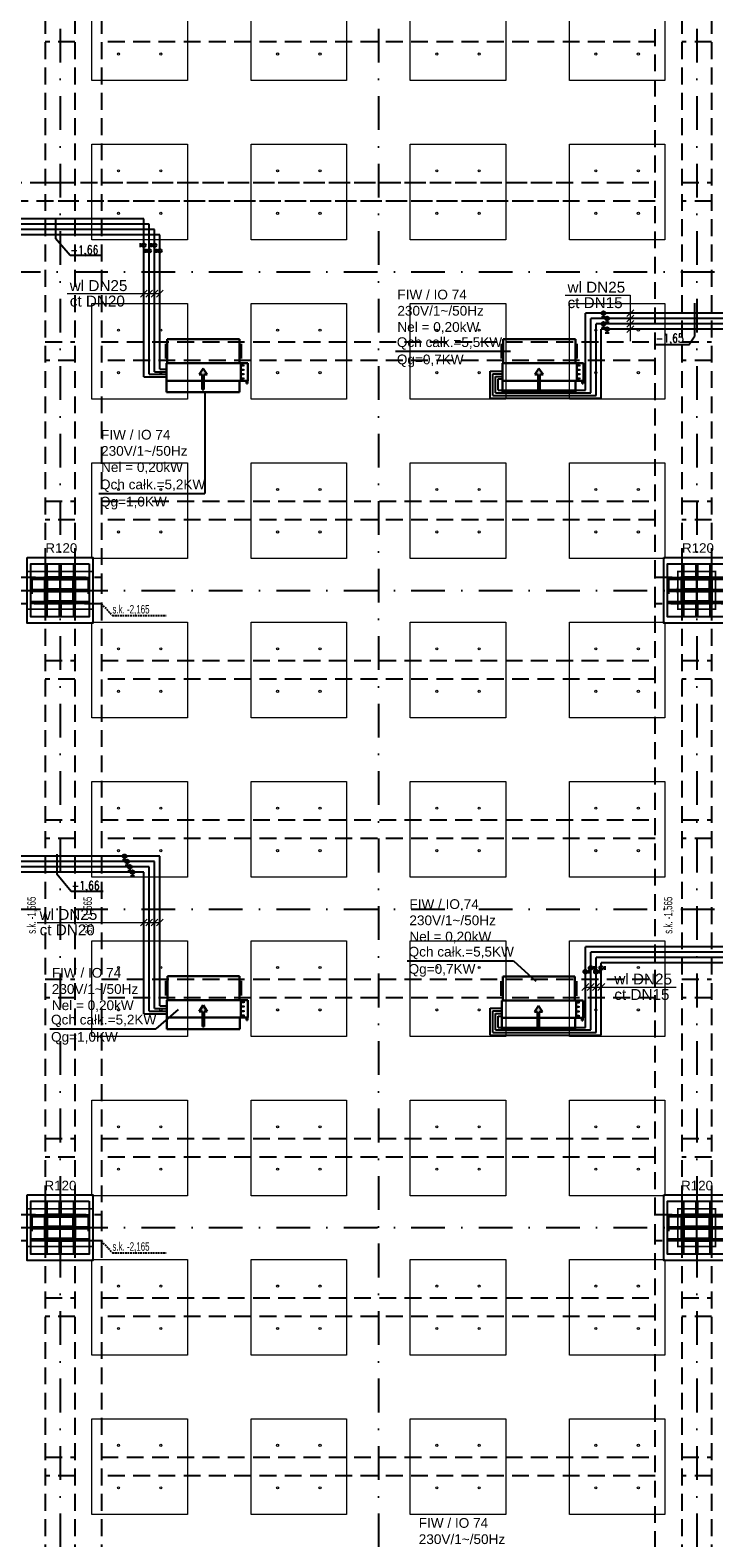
# Model space of a CAD drawing. Header units: centimetres. Extents: x -10702 to 24628, y -4437 to 19798.
# Tile 37 of 92: x 7404 to 8692, y 8016 to 10855. Entities that reach past the tile are written whole.
import ezdxf

# ---------------------------------------------------------------- set-up
doc = ezdxf.new("R2010")
doc.units = ezdxf.units.CM
for name, pattern in [('Kondygnacja  -0_5$0$HIDDEN', [9.525, 6.35, -3.175]), ('Kondygnacja  -0_5$0$HIDDEN2', [4.7625, 3.175, -1.5875]), ('Osie rzutów$0$DASHDOT2', [12.7, 6.35, -3.175, 0, -3.175])]:
    doc.linetypes.add(name, pattern=pattern)
for name, color, linetype in [('bgde_dodatki powykonawcze', 7, 'Continuous'), ('KJP_KK_OPISY MOCY klimakonwektorów', 7, 'Continuous'), ('Kondygnacja  -0_5$0$ARCH_GK', 8, 'Continuous'), ('Kondygnacja  -0_5$0$ARCH_INFO_ODPORNOŚĆ OGNIOWA', 8, 'Continuous'), ('Kondygnacja  -0_5$0$ARCH_KONSTR_POWYŻEJ RZUTU', 8, 'Kondygnacja  -0_5$0$HIDDEN'), ('Kondygnacja  -0_5$0$ARCH_KONSTR_POWYŻEJ RZUTU_IST', 8, 'Kondygnacja  -0_5$0$HIDDEN2'), ('Kondygnacja  -0_5$0$ARCH_KONSTRUKCJA_NIEWIDOCZNA', 8, 'Continuous'), ('Kondygnacja  -0_5$0$ARCH_OKŁADZINA', 8, 'Continuous'), ('Kondygnacja  -0_5$0$ARCH_SŁUPY', 8, 'Continuous'), ('Osie rzutów$0$ARCH_INFO_OSIE_IST', 8, 'Osie rzutów$0$DASHDOT2'), ('Osie rzutów$0$ARCH_INFO_OSIE_OPISY_IST', 8, 'Continuous')]:
    doc.layers.add(name, color=color, linetype=linetype)
for name, color, linetype, lineweight in [('bgde_opis ct 1', 7, 'Continuous', 20), ('bgde_rzędne wl ct', 7, 'Continuous', 25), ('bgde_urządzenia', 3, 'Continuous', 30), ('KJP_CT_kk_powrót', 30, '04_CT_KOMF_POW', 25), ('KJP_CT_kk_zasil', 30, '04_CT_KOMF_ZAS', 25), ('KJP_WL_kk zasil', 150, '04_WL_KOMF_ZAS', 25), ('KJP_WL_kk_powr', 150, '04_WL_KOMF_POW', 25), ('SU Lampy kwadratowe  -05$0$ARCH_SUFITY_PODWIESZANE', 8, 'Continuous', 9)]:
    doc.layers.add(name, color=color, linetype=linetype, lineweight=lineweight)
doc.styles.add('Arial', font='arial.ttf')
doc.styles.add('Kondygnacja  -0_5$0$Arial', font='arial.ttf')
doc.styles.add('Kondygnacja  -0_5$0$BIKTS', font='bikromsw.shx', dxfattribs={"width": 0.8})
doc.styles.add('st rom', font='Romans.shx', dxfattribs={"width": 0.8})
doc.linetypes.add('04_CT_KOMF_POW', pattern='A,100,-15,["CTKp",Standard,S=10,R=0,X=-10,Y=-5],-35', length=150)
doc.linetypes.add('04_CT_KOMF_ZAS', pattern='A,100,-15,["CTKz",Standard,S=10,R=0,X=-10,Y=-5],-35', length=150)
doc.linetypes.add('04_WL_KOMF_POW', pattern='A,100,-15,["WLKp",Standard,S=10,R=0,X=-10,Y=-5],-35', length=150)
doc.linetypes.add('04_WL_KOMF_ZAS', pattern='A,100,-15,["WLKz",Standard,S=10,R=0,X=-10,Y=-5],-35', length=150)
pattern_1 = [(45, (-1133.3117, -3177.9858), (-0.6735192, 0.6735192), [])]

# ---------------------------------------------------------------- blocks, each defined once
blk = doc.blocks.new('Osie rzutów')
at = {"layer": 'Osie rzutów$0$ARCH_INFO_OSIE_IST', "ltscale": 10}
for p, q in [((7460, 12510), (7460, 4623.26)), ((8060, 12510), (8060, 4623.26)), ((8660, 12510), (8660, 4623.26)), ((4436.04, 10400), (13655, 10400)), ((7460, 9770), (7460, 9830)), ((8660, 9770), (8660, 9830)), ((4436.04, 9800), (15156.54, 9800)), ((7490, 9800), (7430, 9800)), ((8690, 9800), (8630, 9800)), ((4436.04, 9200), (15156.54, 9200)), ((7460, 8570), (7460, 8630)), ((8660, 8570), (8660, 8630)), ((4436.04, 8600), (15156.54, 8600)), ((7490, 8600), (7430, 8600)), ((8690, 8600), (8630, 8600))]:
    blk.add_line(p, q, dxfattribs=at)
blk = doc.blocks.new('SU Lampy kwadratowe  -05$0$moduł sufitu')
at = {"layer": 'SU Lampy kwadratowe  -05$0$ARCH_SUFITY_PODWIESZANE'}
for points in [[(60, -60), (240, -60), (240, -240), (60, -240)], [(360, -60), (540, -60), (540, -240), (360, -240)], [(60, -360), (240, -360), (240, -540), (60, -540)], [(360, -360), (540, -360), (540, -540), (360, -540)]]:
    blk.add_lwpolyline(points, close=True, dxfattribs=at)
for centre in [(110, -110), (190, -110), (410, -110), (490, -110), (110, -190), (190, -190), (410, -190), (490, -190), (110, -410), (190, -410), (410, -410), (490, -410), (110, -490), (190, -490), (410, -490), (490, -490)]:
    blk.add_circle(centre, 2, dxfattribs=at)
blk = doc.blocks.new('SU Lampy kwadratowe  -05')
at = {"layer": 'SU Lampy kwadratowe  -05$0$ARCH_SUFITY_PODWIESZANE'}
for p in [(7460, 11000), (8060, 11000), (7460, 10400), (8060, 10400), (7460, 9800), (8060, 9800), (7460, 9200), (8060, 9200), (7460, 8600), (8060, 8600)]:
    blk.add_blockref('SU Lampy kwadratowe  -05$0$moduł sufitu', p, dxfattribs=at)
blk = doc.blocks.new('Kondygnacja  -0_5$0$słup_prostokąt')
at = {"layer": 'Kondygnacja  -0_5$0$ARCH_SŁUPY', "lineweight": 40}
h = blk.add_hatch(dxfattribs=at)
h.set_pattern_fill('ANSI31', color=256, scale=0.3, style=0)
h.set_pattern_definition(pattern_1)
h.paths.add_polyline_path([(36, 34), (39, 34), (39, 84), (36, 84)])
h = blk.add_hatch(dxfattribs=at)
h.set_pattern_fill('ANSI31', color=256, scale=0.3, style=0)
h.set_pattern_definition(pattern_1)
h.paths.add_polyline_path([(89, 80), (89, 83), (39, 83), (39, 80)])
h = blk.add_hatch(dxfattribs=at)
h.set_pattern_fill('ANSI31', color=256, scale=0.3, style=0)
h.set_pattern_definition(pattern_1)
h.paths.add_polyline_path([(89, 57.5), (89, 60.5), (39, 60.5), (39, 57.5)])
h = blk.add_hatch(dxfattribs=at)
h.set_pattern_fill('ANSI31', color=256, scale=0.3, style=0)
h.set_pattern_definition(pattern_1)
h.paths.add_polyline_path([(89, 34), (92, 34), (92, 84), (89, 84)])
h = blk.add_hatch(dxfattribs=at)
h.set_pattern_fill('ANSI31', color=256, scale=0.3, style=0)
h.set_pattern_definition(pattern_1)
h.paths.add_polyline_path([(89, 35), (89, 38), (39, 38), (39, 35)])
at = {"layer": 'Kondygnacja  -0_5$0$ARCH_KONSTRUKCJA_NIEWIDOCZNA'}
blk.add_lwpolyline([(119, 109), (119, 9), (9, 9), (9, 109)], close=True, dxfattribs=at)
for points in [[(36, 109), (36, 84)], [(39, 109), (39, 84)], [(62.5, 109), (62.5, 83)], [(65.5, 109), (65.5, 83)], [(89, 109), (89, 84)], [(92, 109), (92, 84)], [(9, 83), (36, 83)], [(9, 80), (36, 80)], [(9, 60.5), (36, 60.5)], [(9, 57.5), (36, 57.5)], [(92, 83), (119, 83)], [(92, 80), (119, 80)], [(92, 60.5), (119, 60.5)], [(92, 57.5), (119, 57.5)], [(9, 38), (36, 38)], [(9, 35), (36, 35)], [(36, 34), (36, 9)], [(39, 34), (39, 9)], [(62.5, 35), (62.5, 9)], [(65.5, 35), (65.5, 9)], [(89, 34), (89, 9)], [(92, 38), (119, 38)], [(92, 35), (119, 35)], [(92, 34), (92, 9)]]:
    blk.add_lwpolyline(points, dxfattribs=at)
at = {"layer": 'Kondygnacja  -0_5$0$ARCH_OKŁADZINA'}
blk.add_lwpolyline([(2, 121), (126, 121), (126, -3), (2, -3)], close=True, dxfattribs=at)
at = {"layer": 'Kondygnacja  -0_5$0$ARCH_SŁUPY', "lineweight": 40}
for p, q in [((39, 60.5), (89, 60.5)), ((89, 57.5), (39, 57.5))]:
    blk.add_line(p, q, dxfattribs=at)
at = {"layer": 'Kondygnacja  -0_5$0$ARCH_SŁUPY', "lineweight": 30, "const_width": 3}
blk.add_lwpolyline([(2, 94.5), (126, 94.5), (126, 23.5), (2, 23.5)], close=True, dxfattribs=at)
at = {"layer": 'Kondygnacja  -0_5$0$ARCH_SŁUPY', "lineweight": 40}
for points in [[(36, 84), (39, 84), (39, 34), (36, 34)], [(89, 84), (92, 84), (92, 34), (89, 34)]]:
    blk.add_lwpolyline(points, close=True, dxfattribs=at)
for points in [[(89, 83), (39, 83)], [(39, 80), (89, 80)], [(89, 38), (39, 38)], [(39, 35), (89, 35)]]:
    blk.add_lwpolyline(points, dxfattribs=at)
blk = doc.blocks.new('Kondygnacja  -0_5$0$słup_kwadrat')
at = {"layer": 'Kondygnacja  -0_5$0$ARCH_SŁUPY', "lineweight": 40}
h = blk.add_hatch(dxfattribs=at)
h.set_pattern_fill('ANSI31', color=256, scale=0.3, style=0)
h.set_pattern_definition(pattern_1)
h.paths.add_polyline_path([(36, 34), (39, 34), (39, 84), (36, 84)])
h = blk.add_hatch(dxfattribs=at)
h.set_pattern_fill('ANSI31', color=256, scale=0.3, style=0)
h.set_pattern_definition(pattern_1)
h.paths.add_polyline_path([(89, 80), (89, 83), (39, 83), (39, 80)])
h = blk.add_hatch(dxfattribs=at)
h.set_pattern_fill('ANSI31', color=256, scale=0.3, style=0)
h.set_pattern_definition(pattern_1)
h.paths.add_polyline_path([(89, 57.5), (89, 60.5), (39, 60.5), (39, 57.5)])
h = blk.add_hatch(dxfattribs=at)
h.set_pattern_fill('ANSI31', color=256, scale=0.3, style=0)
h.set_pattern_definition(pattern_1)
h.paths.add_polyline_path([(89, 34), (92, 34), (92, 84), (89, 84)])
h = blk.add_hatch(dxfattribs=at)
h.set_pattern_fill('ANSI31', color=256, scale=0.3, style=0)
h.set_pattern_definition(pattern_1)
h.paths.add_polyline_path([(89, 35), (89, 38), (39, 38), (39, 35)])
at = {"layer": 'Kondygnacja  -0_5$0$ARCH_KONSTRUKCJA_NIEWIDOCZNA'}
blk.add_lwpolyline([(119, 109), (119, 9), (9, 9), (9, 109)], close=True, dxfattribs=at)
for points in [[(36, 109), (36, 84)], [(39, 109), (39, 84)], [(62.5, 109), (62.5, 83)], [(65.5, 109), (65.5, 83)], [(89, 109), (89, 84)], [(92, 109), (92, 84)], [(9, 83), (36, 83)], [(9, 80), (36, 80)], [(9, 60.5), (36, 60.5)], [(9, 57.5), (36, 57.5)], [(92, 83), (119, 83)], [(92, 80), (119, 80)], [(92, 60.5), (119, 60.5)], [(92, 57.5), (119, 57.5)], [(9, 38), (36, 38)], [(9, 35), (36, 35)], [(36, 34), (36, 9)], [(39, 34), (39, 9)], [(62.5, 35), (62.5, 9)], [(65.5, 35), (65.5, 9)], [(89, 34), (89, 9)], [(92, 38), (119, 38)], [(92, 35), (119, 35)], [(92, 34), (92, 9)]]:
    blk.add_lwpolyline(points, dxfattribs=at)
at = {"layer": 'Kondygnacja  -0_5$0$ARCH_OKŁADZINA'}
blk.add_lwpolyline([(2, 121), (126, 121), (126, -3), (2, -3)], close=True, dxfattribs=at)
at = {"layer": 'Kondygnacja  -0_5$0$ARCH_SŁUPY', "lineweight": 40}
for p, q in [((39, 60.5), (89, 60.5)), ((89, 57.5), (39, 57.5))]:
    blk.add_line(p, q, dxfattribs=at)
at = {"layer": 'Kondygnacja  -0_5$0$ARCH_SŁUPY', "lineweight": 50, "const_width": 3}
blk.add_lwpolyline([(28.5, 94.5), (99.5, 94.5), (99.5, 23.5), (28.5, 23.5)], close=True, dxfattribs=at)
at = {"layer": 'Kondygnacja  -0_5$0$ARCH_SŁUPY', "lineweight": 40}
for points in [[(36, 84), (39, 84), (39, 34), (36, 34)], [(89, 84), (92, 84), (92, 34), (89, 34)]]:
    blk.add_lwpolyline(points, close=True, dxfattribs=at)
for points in [[(89, 83), (39, 83)], [(39, 80), (89, 80)], [(89, 38), (39, 38)], [(39, 35), (89, 35)]]:
    blk.add_lwpolyline(points, dxfattribs=at)
blk = doc.blocks.new('Kondygnacja  -0_5$0$konstrukcja istniejąca -0.5')
at = {"layer": 'Kondygnacja  -0_5$0$ARCH_KONSTR_POWYŻEJ RZUTU_IST', "ltscale": 10}
for p, q in [((7432, 10975), (7432, 9825)), ((8632, 10975), (8632, 9825)), ((7432, 9775), (7432, 8625)), ((8632, 9775), (8632, 8625)), ((7432, 8575), (7432, 7425)), ((8632, 8575), (8632, 7425))]:
    blk.add_line(p, q, dxfattribs=at)
for points in [[(7488, 10975), (7488, 9825)], [(7538, 10975), (7538, 9825)], [(8582, 9825), (8582, 10975)], [(8688, 10975), (8688, 9825)], [(7355.9, 10567.9), (8399.9, 10567.9)], [(7432, 10567.9), (7488, 10567.9)], [(7538, 10567.9), (8582, 10567.9)], [(8632, 10567.9), (8688, 10567.9)], [(8399.9, 10532.9), (7355.9, 10532.9)], [(7488, 10532.9), (7432, 10532.9)], [(8582, 10532.9), (7538, 10532.9)], [(8688, 10532.9), (8632, 10532.9)], [(7432, 10267.9), (7488, 10267.9)], [(7538, 10267.9), (8582, 10267.9)], [(8632, 10267.9), (8688, 10267.9)], [(7488, 10232.9), (7432, 10232.9)], [(8582, 10232.9), (7538, 10232.9)], [(8688, 10232.9), (8632, 10232.9)], [(7432, 9967.9), (7488, 9967.9)], [(7538, 9967.9), (8582, 9967.9)], [(8632, 9967.9), (8688, 9967.9)], [(7488, 9932.9), (7432, 9932.9)], [(8582, 9932.9), (7538, 9932.9)], [(8688, 9932.9), (8632, 9932.9)], [(7538, 9775), (7382, 9775), (7382, 9825), (7538, 9825), (7538, 9775)], [(8738, 9775), (8582, 9775), (8582, 9825), (8738, 9825), (8738, 9775)], [(7488, 9775), (7488, 8625)], [(7538, 9775), (7538, 8625)], [(8582, 8625), (8582, 9775)], [(8688, 9775), (8688, 8625)], [(7432, 9367.9), (7488, 9367.9)], [(7538, 9367.9), (8582, 9367.9)], [(8632, 9367.9), (8688, 9367.9)], [(7488, 9332.9), (7432, 9332.9)], [(8582, 9332.9), (7538, 9332.9)], [(8688, 9332.9), (8632, 9332.9)], [(7432, 9067.9), (7488, 9067.9)], [(7538, 9067.9), (8582, 9067.9)], [(8632, 9067.9), (8688, 9067.9)], [(7488, 9032.9), (7432, 9032.9)], [(8582, 9032.9), (7538, 9032.9)], [(8688, 9032.9), (8632, 9032.9)], [(7538, 8575), (7382, 8575), (7382, 8625), (7538, 8625), (7538, 8575)], [(8738, 8575), (8582, 8575), (8582, 8625), (8738, 8625), (8738, 8575)], [(7488, 8575), (7488, 7425)], [(7538, 8575), (7538, 7425)], [(8582, 7425), (8582, 8575)], [(8688, 8575), (8688, 7425)], [(7432, 8167.9), (7488, 8167.9)], [(7538, 8167.9), (8582, 8167.9)], [(8632, 8167.9), (8688, 8167.9)], [(7488, 8132.9), (7432, 8132.9)], [(8582, 8132.9), (7538, 8132.9)], [(8688, 8132.9), (8632, 8132.9)]]:
    blk.add_lwpolyline(points, dxfattribs=at)
at = {"layer": 'Kondygnacja  -0_5$0$ARCH_KONSTR_POWYŻEJ RZUTU_IST', "ltscale": 10, "elevation": 0}
for points in [[(7488, 10832.9), (7432, 10832.9)], [(8582, 10832.9), (7538, 10832.9)], [(8688, 10832.9), (8632, 10832.9)], [(7407, 9825), (7407, 9775)], [(7513, 9825), (7513, 9775)], [(8607, 9825), (8607, 9775)], [(7432, 9667.9), (7488, 9667.9)], [(7538, 9667.9), (8582, 9667.9)], [(8632, 9667.9), (8688, 9667.9)], [(7488, 9632.9), (7432, 9632.9)], [(8582, 9632.9), (7538, 9632.9)], [(8688, 9632.9), (8632, 9632.9)], [(7432, 8767.9), (7488, 8767.9)], [(7538, 8767.9), (8582, 8767.9)], [(8632, 8767.9), (8688, 8767.9)], [(7488, 8732.9), (7432, 8732.9)], [(8582, 8732.9), (7538, 8732.9)], [(8688, 8732.9), (8632, 8732.9)], [(7407, 8625), (7407, 8575)], [(7513, 8625), (7513, 8575)], [(8607, 8625), (8607, 8575)], [(7432, 8467.9), (7488, 8467.9)], [(7538, 8467.9), (8582, 8467.9)], [(8632, 8467.9), (8688, 8467.9)], [(7488, 8432.9), (7432, 8432.9)], [(8582, 8432.9), (7538, 8432.9)], [(8688, 8432.9), (8632, 8432.9)]]:
    blk.add_lwpolyline(points, dxfattribs=at)
at = {"layer": 'Kondygnacja  -0_5$0$ARCH_KONSTR_POWYŻEJ RZUTU_IST'}
for points in [[(7538, 9775), (7558.7, 9752.5), (7659.8, 9752.5)], [(7538, 8575), (7558.7, 8552.5), (7659.8, 8552.5)]]:
    blk.add_lwpolyline(points, dxfattribs=at)
at = {"layer": 'Kondygnacja  -0_5$0$ARCH_KONSTR_POWYŻEJ RZUTU_IST', "style": 'Kondygnacja  -0_5$0$BIKTS', "width": 0.7}
for p in [(7558.7, 9756.5), (7558.7, 8556.5)]:
    blk.add_text('s.k. -2,165', height=16, dxfattribs=at).set_placement(p)
for p in [(7414.1, 9153.4), (7520.1, 9153.4), (8614.1, 9153.4)]:
    blk.add_text('s.k. -1,565', height=16, rotation=90, dxfattribs=at).set_placement(p)

msp = doc.modelspace()

# ---------------------------------------------------------------- hatches: boundary and pattern name
at = {"layer": 'bgde_urządzenia'}
h = msp.add_hatch(color=256, dxfattribs=at)
h.paths.add_polyline_path([(7731.042, 10194.803), (7728.042, 10194.803), (7728.042, 10206.468), (7721.852, 10206.468), (7729.542, 10217.896), (7737.232, 10206.468), (7731.042, 10206.468)])
h.paths.add_polyline_path([(7731.042, 10178.135), (7728.042, 10178.135), (7728.042, 10194.803), (7731.042, 10194.803)])
h = msp.add_hatch(color=256, dxfattribs=at)
h.paths.add_polyline_path([(8364.184, 10194.803), (8361.184, 10194.803), (8361.184, 10206.468), (8354.994, 10206.468), (8362.684, 10217.896), (8370.374, 10206.468), (8364.184, 10206.468)])
h.paths.add_polyline_path([(8364.184, 10178.135), (8361.184, 10178.135), (8361.184, 10194.803), (8364.184, 10194.803)])
h = msp.add_hatch(color=256, dxfattribs=at)
h.paths.add_polyline_path([(7731.288, 8995.581), (7728.288, 8995.581), (7728.288, 9007.246), (7722.098, 9007.246), (7729.788, 9018.674), (7737.478, 9007.246), (7731.288, 9007.246)])
h.paths.add_polyline_path([(7731.288, 8978.913), (7728.288, 8978.913), (7728.288, 8995.581), (7731.288, 8995.581)])
h = msp.add_hatch(color=256, dxfattribs=at)
h.paths.add_polyline_path([(8363.219, 8994.916), (8360.219, 8994.916), (8360.219, 9006.582), (8354.029, 9006.582), (8361.719, 9018.009), (8369.409, 9006.582), (8363.219, 9006.582)])
h.paths.add_polyline_path([(8363.219, 8978.248), (8360.219, 8978.248), (8360.219, 8994.916), (8363.219, 8994.916)])

# ---------------------------------------------------------------- linework, layer by layer
at = {"layer": 'bgde_dodatki powykonawcze'}
for p, q in [((7610.927, 10453.591), (7610.927, 10446.273)), ((7614.358, 10449.932), (7610.927, 10449.932)), ((7630.927, 10453.591), (7630.927, 10446.273)), ((7634.358, 10449.932), (7630.927, 10449.932)), ((7620.927, 10443.042), (7620.927, 10435.724)), ((7624.358, 10439.383), (7620.927, 10439.383)), ((7640.927, 10443.042), (7640.927, 10435.724)), ((7644.358, 10439.383), (7640.927, 10439.383)), ((8480.385, 10314.937), (8487.703, 10314.937)), ((8484.044, 10318.369), (8484.044, 10314.937)), ((8491.034, 10308.377), (8491.034, 10304.945)), ((8480.407, 10294.937), (8487.725, 10294.937)), ((8484.066, 10298.369), (8484.066, 10294.937)), ((8487.375, 10304.945), (8494.693, 10304.945)), ((8487.398, 10284.945), (8494.715, 10284.945)), ((8491.056, 10288.377), (8491.056, 10284.945)), ((7577.903, 9292.342), (7585.221, 9292.342)), ((7581.562, 9295.774), (7581.562, 9292.342)), ((7586.562, 9285.774), (7586.562, 9282.342)), ((7582.903, 9282.342), (7590.221, 9282.342)), ((7587.903, 9272.342), (7595.221, 9272.342)), ((7591.562, 9275.774), (7591.562, 9272.342)), ((7592.903, 9262.342), (7600.221, 9262.342)), ((7596.562, 9265.774), (7596.562, 9262.342)), ((8457.236, 9078.347), (8457.236, 9085.665)), ((8463.797, 9088.996), (8467.228, 9088.996)), ((8467.228, 9085.337), (8467.228, 9092.655)), ((8477.236, 9078.37), (8477.236, 9085.687)), ((8483.796, 9089.019), (8487.228, 9089.019)), ((8487.228, 9085.36), (8487.228, 9092.678)), ((8453.804, 9082.006), (8457.236, 9082.006)), ((8473.804, 9082.028), (8477.236, 9082.028))]:
    msp.add_line(p, q, dxfattribs=at)
for centre in [(7617.958, 10449.932), (7637.958, 10449.932), (7627.958, 10439.383), (7647.958, 10439.383), (8484.044, 10321.969), (8491.034, 10311.977), (8484.066, 10301.969), (8491.056, 10291.977), (7581.562, 9299.374), (7586.562, 9289.374), (7591.562, 9279.374), (7596.562, 9269.374), (8450.204, 9082.006), (8460.197, 9088.996), (8470.204, 9082.028), (8480.196, 9089.019)]:
    msp.add_circle(centre, 3.6, dxfattribs=at)
at = {"layer": 'bgde_opis ct 1'}
for p, q in [((7624.402, 10365.272), (7611.515, 10352.384)), ((7634.402, 10365.272), (7621.515, 10352.384)), ((7644.402, 10365.272), (7631.515, 10352.384)), ((7654.402, 10365.272), (7641.515, 10352.384)), ((7473.566, 10358.828), (7647.958, 10358.828)), ((8411.885, 10355.809), (8534.79, 10355.809)), ((8534.79, 10355.809), (8534.79, 10269.134)), ((8541.234, 10328.421), (8528.346, 10315.533)), ((8541.234, 10318.421), (8528.346, 10305.533)), ((8541.234, 10308.421), (8528.346, 10295.533)), ((8541.234, 10298.421), (8528.346, 10285.533)), ((7416.854, 9174.761), (7647.958, 9174.761)), ((7624.402, 9181.205), (7611.515, 9168.317)), ((7634.402, 9181.205), (7621.515, 9168.317)), ((7644.402, 9181.205), (7631.515, 9168.317)), ((7654.402, 9181.205), (7641.515, 9168.317)), ((8456.64, 9059.514), (8443.753, 9046.626)), ((8466.64, 9059.514), (8453.753, 9046.626)), ((8476.64, 9059.514), (8463.753, 9046.626)), ((8486.64, 9059.514), (8473.753, 9046.626)), ((8450.196, 9053.07), (8621.013, 9053.07))]:
    msp.add_line(p, q, dxfattribs=at)
at = {"layer": 'bgde_rzędne wl ct'}
for p, q in [((7451.152, 10500.66), (7451.152, 10462.541)), ((7478.687, 10430.433), (7451.152, 10462.541)), ((7538.64, 10430.433), (7478.687, 10430.433)), ((8656.277, 10279.34), (8656.277, 10340.76)), ((8645.066, 10262.541), (8656.277, 10279.34)), ((8645.066, 10262.541), (8581.782, 10262.541)), ((7453.623, 9303.47), (7453.623, 9265.352)), ((7481.159, 9233.243), (7453.623, 9265.352)), ((7541.111, 9233.243), (7481.159, 9233.243))]:
    msp.add_line(p, q, dxfattribs=at)
at = {"layer": 'bgde_urządzenia'}
for p, q in [((7659.142, 10264.053), (7659.142, 10236.553)), ((7662.142, 10261.553), (7659.142, 10261.553)), ((7662.142, 10272.803), (7662.142, 10227.803)), ((7798.142, 10272.803), (7662.142, 10272.803)), ((7798.142, 10272.803), (7798.142, 10227.803)), ((7798.142, 10261.553), (7801.142, 10261.553)), ((7801.142, 10264.053), (7801.142, 10236.553)), ((8292.284, 10264.053), (8292.284, 10236.553)), ((8295.284, 10261.553), (8292.284, 10261.553)), ((8295.284, 10272.803), (8295.284, 10227.803)), ((8431.284, 10272.803), (8295.284, 10272.803)), ((8431.284, 10272.803), (8431.284, 10227.803)), ((8431.284, 10261.553), (8434.284, 10261.553)), ((8434.284, 10264.053), (8434.284, 10236.553)), ((7662.142, 10239.053), (7659.142, 10239.053)), ((7660.642, 10194.803), (7660.642, 10227.803)), ((7660.642, 10227.803), (7800.642, 10227.803)), ((7798.142, 10227.803), (7662.142, 10227.803)), ((7798.142, 10239.053), (7801.142, 10239.053)), ((7800.642, 10227.803), (7800.642, 10194.803)), ((7800.642, 10227.803), (7813.642, 10227.803)), ((7805.842, 10223.678), (7800.642, 10223.678)), ((7805.842, 10222.428), (7805.842, 10224.928)), ((7813.642, 10227.803), (7813.642, 10194.803)), ((8295.284, 10239.053), (8292.284, 10239.053)), ((8293.784, 10194.803), (8293.784, 10227.803)), ((8293.784, 10227.803), (8433.784, 10227.803)), ((8431.284, 10227.803), (8295.284, 10227.803)), ((8431.284, 10239.053), (8434.284, 10239.053)), ((8433.784, 10227.803), (8433.784, 10194.803)), ((8433.784, 10227.803), (8446.784, 10227.803)), ((8438.984, 10223.678), (8433.784, 10223.678)), ((8438.984, 10222.428), (8438.984, 10224.928)), ((8446.784, 10227.803), (8446.784, 10194.803)), ((7798.442, 10194.803), (7660.642, 10194.803)), ((7660.642, 10194.803), (7660.642, 10173.303)), ((7729.542, 10217.896), (7721.852, 10206.468)), ((7721.852, 10206.468), (7728.042, 10206.468)), ((7728.042, 10178.135), (7728.042, 10206.468)), ((7729.542, 10217.896), (7737.232, 10206.468)), ((7731.042, 10178.135), (7731.042, 10206.468)), ((7731.042, 10206.468), (7737.232, 10206.468)), ((7798.442, 10173.303), (7798.442, 10194.803)), ((7800.642, 10194.803), (7798.442, 10194.803)), ((7805.842, 10215.428), (7800.642, 10215.428)), ((7805.842, 10207.178), (7800.642, 10207.178)), ((7805.842, 10198.928), (7800.642, 10198.928)), ((7800.642, 10194.803), (7813.642, 10194.803)), ((7805.842, 10214.178), (7805.842, 10216.678)), ((7805.842, 10205.928), (7805.842, 10208.428)), ((7805.842, 10197.678), (7805.842, 10200.178)), ((7811.142, 10189.803), (7811.142, 10194.803)), ((7813.642, 10194.803), (7812.142, 10194.803)), ((7813.142, 10194.803), (7813.142, 10189.803)), ((8431.584, 10194.803), (8293.784, 10194.803)), ((8293.784, 10194.803), (8293.784, 10173.303)), ((8362.684, 10217.896), (8354.994, 10206.468)), ((8354.994, 10206.468), (8361.184, 10206.468)), ((8361.184, 10178.135), (8361.184, 10206.468)), ((8362.684, 10217.896), (8370.374, 10206.468)), ((8364.184, 10178.135), (8364.184, 10206.468)), ((8364.184, 10206.468), (8370.374, 10206.468)), ((8431.584, 10173.303), (8431.584, 10194.803)), ((8433.784, 10194.803), (8431.584, 10194.803)), ((8438.984, 10215.428), (8433.784, 10215.428)), ((8438.984, 10207.178), (8433.784, 10207.178)), ((8438.984, 10198.928), (8433.784, 10198.928)), ((8433.784, 10194.803), (8446.784, 10194.803)), ((8438.984, 10214.178), (8438.984, 10216.678)), ((8438.984, 10205.928), (8438.984, 10208.428)), ((8438.984, 10197.678), (8438.984, 10200.178)), ((8444.284, 10189.803), (8444.284, 10194.803)), ((8446.784, 10194.803), (8445.284, 10194.803)), ((8446.284, 10194.803), (8446.284, 10189.803)), ((7660.642, 10173.303), (7798.442, 10173.303)), ((7731.042, 10178.135), (7728.042, 10178.135)), ((7813.142, 10189.803), (7811.142, 10189.803)), ((8293.784, 10173.303), (8431.584, 10173.303)), ((8364.184, 10178.135), (8361.184, 10178.135)), ((8446.284, 10189.803), (8444.284, 10189.803)), ((7659.388, 9064.831), (7659.388, 9037.331)), ((7662.388, 9062.331), (7659.388, 9062.331)), ((7662.388, 9073.581), (7662.388, 9028.581)), ((7798.388, 9073.581), (7662.388, 9073.581)), ((7798.388, 9073.581), (7798.388, 9028.581)), ((7798.388, 9062.331), (7801.388, 9062.331)), ((7801.388, 9064.831), (7801.388, 9037.331)), ((8291.319, 9064.166), (8291.319, 9036.666)), ((8294.319, 9061.666), (8291.319, 9061.666)), ((8294.319, 9072.916), (8294.319, 9027.916)), ((8430.319, 9072.916), (8294.319, 9072.916)), ((8430.319, 9072.916), (8430.319, 9027.916)), ((8430.319, 9061.666), (8433.319, 9061.666)), ((8433.319, 9064.166), (8433.319, 9036.666)), ((7662.388, 9039.831), (7659.388, 9039.831)), ((7660.888, 8995.581), (7660.888, 9028.581)), ((7660.888, 9028.581), (7800.888, 9028.581)), ((7798.388, 9028.581), (7662.388, 9028.581)), ((7798.388, 9039.831), (7801.388, 9039.831)), ((7800.888, 9028.581), (7800.888, 8995.581)), ((7800.888, 9028.581), (7813.888, 9028.581)), ((7813.888, 9028.581), (7813.888, 8995.581)), ((8294.319, 9039.166), (8291.319, 9039.166)), ((8430.319, 9039.166), (8433.319, 9039.166)), ((7729.788, 9018.674), (7722.098, 9007.246)), ((7722.098, 9007.246), (7728.288, 9007.246)), ((7728.288, 8978.913), (7728.288, 9007.246)), ((7729.788, 9018.674), (7737.478, 9007.246)), ((7731.288, 8978.913), (7731.288, 9007.246)), ((7731.288, 9007.246), (7737.478, 9007.246)), ((7806.088, 9024.456), (7800.888, 9024.456)), ((7806.088, 9016.206), (7800.888, 9016.206)), ((7806.088, 9007.956), (7800.888, 9007.956)), ((7806.088, 9023.206), (7806.088, 9025.706)), ((7806.088, 9014.956), (7806.088, 9017.456)), ((7806.088, 9006.706), (7806.088, 9009.206)), ((7806.088, 8998.456), (7806.088, 9000.956)), ((8292.819, 8994.916), (8292.819, 9027.916)), ((8292.819, 9027.916), (8432.819, 9027.916)), ((8430.319, 9027.916), (8294.319, 9027.916)), ((8361.719, 9018.009), (8354.029, 9006.582)), ((8354.029, 9006.582), (8360.219, 9006.582)), ((8360.219, 8978.248), (8360.219, 9006.582)), ((8361.719, 9018.009), (8369.409, 9006.582)), ((8363.219, 8978.248), (8363.219, 9006.582)), ((8363.219, 9006.582), (8369.409, 9006.582)), ((8432.819, 9027.916), (8432.819, 8994.916)), ((8432.819, 9027.916), (8445.819, 9027.916)), ((8438.019, 9023.791), (8432.819, 9023.791)), ((8438.019, 9015.541), (8432.819, 9015.541)), ((8438.019, 9007.291), (8432.819, 9007.291)), ((8438.019, 9022.541), (8438.019, 9025.041)), ((8438.019, 9014.291), (8438.019, 9016.791)), ((8438.019, 9006.041), (8438.019, 9008.541)), ((8438.019, 8997.791), (8438.019, 9000.291)), ((8445.819, 9027.916), (8445.819, 8994.916)), ((7798.688, 8995.581), (7660.888, 8995.581)), ((7660.888, 8995.581), (7660.888, 8974.081)), ((7660.888, 8974.081), (7798.688, 8974.081)), ((7731.288, 8978.913), (7728.288, 8978.913)), ((7798.688, 8974.081), (7798.688, 8995.581)), ((7800.888, 8995.581), (7798.688, 8995.581)), ((7806.088, 8999.706), (7800.888, 8999.706)), ((7800.888, 8995.581), (7813.888, 8995.581)), ((7811.388, 8990.581), (7811.388, 8995.581)), ((7813.388, 8990.581), (7811.388, 8990.581)), ((7813.888, 8995.581), (7812.388, 8995.581)), ((7813.388, 8995.581), (7813.388, 8990.581)), ((8430.619, 8994.916), (8292.819, 8994.916)), ((8292.819, 8994.916), (8292.819, 8973.416)), ((8292.819, 8973.416), (8430.619, 8973.416)), ((8363.219, 8978.248), (8360.219, 8978.248)), ((8430.619, 8973.416), (8430.619, 8994.916)), ((8432.819, 8994.916), (8430.619, 8994.916)), ((8438.019, 8999.041), (8432.819, 8999.041)), ((8432.819, 8994.916), (8445.819, 8994.916)), ((8443.319, 8989.916), (8443.319, 8994.916)), ((8445.319, 8989.916), (8443.319, 8989.916)), ((8445.819, 8994.916), (8444.319, 8994.916)), ((8445.319, 8994.916), (8445.319, 8989.916))]:
    msp.add_line(p, q, dxfattribs=at)
at = {"layer": 'KJP_CT_kk_powrót'}
for p, q in [((7627.958, 10489.374), (6246, 10489.374)), ((7627.958, 10206.88), (7627.958, 10489.374)), ((9944.829, 10311.977), (8460.196, 10311.977)), ((8460.196, 10172.111), (8460.196, 10311.977)), ((7627.958, 10206.88), (7659.677, 10206.88)), ((8280.639, 10203.08), (8292.819, 10203.08)), ((8280.639, 10172.111), (8280.639, 10203.08)), ((8280.639, 10172.111), (8460.196, 10172.111)), ((7627.958, 9279.374), (6815.101, 9279.374)), ((7627.958, 9007.658), (7627.958, 9279.374)), ((10110.646, 9108.917), (8470.196, 9108.917)), ((8470.196, 8967.224), (8470.196, 9108.917)), ((7627.958, 9007.658), (7659.677, 9007.658)), ((8275.639, 9008.193), (8292.819, 9008.193)), ((8275.639, 8967.224), (8275.639, 9008.193)), ((8275.639, 8967.224), (8470.196, 8967.224))]:
    msp.add_line(p, q, dxfattribs=at)
at = {"layer": 'KJP_CT_kk_zasil'}
for p, q in [((7617.958, 10499.374), (6234, 10499.374)), ((7617.958, 10201.88), (7617.958, 10499.374)), ((9944.829, 10321.977), (8450.196, 10321.977)), ((8450.196, 10177.111), (8450.196, 10321.977)), ((7617.958, 10201.88), (7659.677, 10201.88)), ((8285.639, 10198.08), (8292.819, 10198.08)), ((8285.639, 10177.111), (8285.639, 10198.08)), ((8285.639, 10177.111), (8450.196, 10177.111)), ((7617.958, 9269.374), (6815.101, 9269.374)), ((7617.958, 9002.658), (7617.958, 9269.374)), ((10125.646, 9098.917), (8480.196, 9098.917)), ((8480.196, 8962.224), (8480.196, 9098.917)), ((7617.958, 9002.658), (7659.677, 9002.658)), ((8270.639, 9013.193), (8292.819, 9013.193)), ((8270.639, 8962.224), (8270.639, 9013.193)), ((8270.639, 8962.224), (8480.196, 8962.224))]:
    msp.add_line(p, q, dxfattribs=at)
at = {"layer": 'KJP_KK_OPISY MOCY klimakonwektorów'}
for p, q in [((8092.397, 10250.303), (8309.147, 10250.303)), ((7732.691, 10172.589), (7732.691, 9982.521)), ((7532.804, 9982.521), (7732.691, 9982.521)), ((8114.543, 9102.593), (8314.43, 9102.593)), ((8314.43, 9102.593), (8356.814, 9064.135)), ((7682.766, 9010.812), (7640.402, 8974.663)), ((7440.515, 8974.663), (7640.402, 8974.663))]:
    msp.add_line(p, q, dxfattribs=at)
at = {"layer": 'KJP_WL_kk zasil'}
for p, q in [((7637.958, 10479.374), (6260, 10479.374)), ((7637.958, 10211.88), (7637.958, 10479.374)), ((9944.829, 10301.977), (8470.196, 10301.977)), ((8470.196, 10167.111), (8470.196, 10301.977)), ((7637.958, 10211.88), (7659.677, 10211.88)), ((8275.639, 10208.08), (8292.819, 10208.08)), ((8275.639, 10167.111), (8275.639, 10208.08)), ((8275.639, 10167.111), (8470.196, 10167.111)), ((7637.958, 9289.374), (6815.101, 9289.374)), ((7637.958, 9012.658), (7637.958, 9289.374)), ((10095.646, 9118.917), (8460.196, 9118.917)), ((8460.196, 8972.224), (8460.196, 9118.917)), ((7637.958, 9012.658), (7659.677, 9012.658)), ((8280.639, 9003.193), (8292.819, 9003.193)), ((8280.639, 8972.224), (8280.639, 9003.193)), ((8280.639, 8972.224), (8460.196, 8972.224))]:
    msp.add_line(p, q, dxfattribs=at)
at = {"layer": 'KJP_WL_kk_powr'}
for p, q in [((7647.958, 10469.374), (6276, 10469.374)), ((7647.958, 10216.88), (7647.958, 10469.374)), ((9944.829, 10291.977), (8480.196, 10291.977)), ((8480.196, 10162.111), (8480.196, 10291.977)), ((7647.958, 10216.88), (7659.677, 10216.88)), ((8270.639, 10213.08), (8292.819, 10213.08)), ((8270.639, 10162.111), (8270.639, 10213.08)), ((8270.639, 10162.111), (8480.196, 10162.111)), ((7647.958, 9299.374), (6815.101, 9299.374)), ((7647.958, 9017.658), (7647.958, 9299.374)), ((10080.646, 9128.917), (8450.196, 9128.917)), ((8450.196, 8977.224), (8450.196, 9128.917)), ((7647.958, 9017.658), (7659.677, 9017.658)), ((8285.639, 8998.193), (8292.819, 8998.193)), ((8285.639, 8977.224), (8285.639, 8998.193)), ((8285.639, 8977.224), (8450.196, 8977.224))]:
    msp.add_line(p, q, dxfattribs=at)
at = {"layer": 'Kondygnacja  -0_5$0$ARCH_GK', "linetype": 'Continuous', "lineweight": -3}
for p, q in [((7522, 9805), (7522, 9795)), ((8624.5, 9795), (8624.5, 9805)), ((7522, 8605), (7522, 8595))]:
    msp.add_line(p, q, dxfattribs=at)

# ---------------------------------------------------------------- block references
at = {"layer": 'Kondygnacja  -0_5$0$ARCH_KONSTR_POWYŻEJ RZUTU'}
msp.add_blockref('Kondygnacja  -0_5$0$konstrukcja istniejąca -0.5', (0, 0), dxfattribs=at)
at = {"layer": 'Kondygnacja  -0_5$0$ARCH_SŁUPY'}
for name, p in [('Kondygnacja  -0_5$0$słup_prostokąt', (7396, 9741)), ('Kondygnacja  -0_5$0$słup_kwadrat', (8596, 9741)), ('Kondygnacja  -0_5$0$słup_prostokąt', (7396, 8541)), ('Kondygnacja  -0_5$0$słup_kwadrat', (8596, 8541))]:
    msp.add_blockref(name, p, dxfattribs=at)
at = {"layer": 'Osie rzutów$0$ARCH_INFO_OSIE_OPISY_IST'}
msp.add_blockref('Osie rzutów', (0, 0), dxfattribs=at)
at = {"layer": 'SU Lampy kwadratowe  -05$0$ARCH_SUFITY_PODWIESZANE'}
msp.add_blockref('SU Lampy kwadratowe  -05', (0, 0), dxfattribs=at)

# ---------------------------------------------------------------- texts
at = {"layer": 'bgde_opis ct 1', "color": 2, "style": 'Arial'}
for s, p in [('wl DN25', (7478.224, 10363.649, 1899.638)), ('wl DN25', (8416.544, 10360.629, 1634.188)), ('ct DN20', (7478.224, 10334.537, 1899.638)), ('ct DN15', (8416.544, 10331.517, 1634.188)), ('wl DN25', (7421.512, 9179.582, 763.654)), ('ct DN20', (7421.512, 9150.47, 763.654)), ('wl DN25', (8504.79, 9057.891, -147.833)), ('ct DN15', (8504.79, 9028.779, -147.833))]:
    msp.add_text(s, height=20.583, rotation=360, dxfattribs=at).set_placement(p)
at = {"layer": 'bgde_rzędne wl ct', "char_height": 16, "attachment_point": 1, "style": 'st rom'}
for s, insert, width in [('-1,66', (7479.503, 10449.406), 72.96393), ('-1,65', (8582.775, 10282.826), 55.86916), ('-1,66', (7481.974, 9252.216), 72.96393)]:
    msp.add_mtext(s, dxfattribs=dict(at, insert=insert, width=width))
at = {"layer": 'KJP_KK_OPISY MOCY klimakonwektorów', "char_height": 18.326, "width": 421.7149, "attachment_point": 1, "style": 'Arial'}
for s, insert in [('FIW / IO 74\\P230V/1~/50Hz\\PNel = 0,20kW', (8095.78, 10366.24, 2403.232)), ('Qch całk.=5,5KW', (8094.784, 10276.585, 1215.123)), ('Qg=0,7KW', (8094.784, 10244.106, 1215.123)), ('FIW / IO 74\\P230V/1~/50Hz\\PNel = 0,20kW', (7537.231, 10102.344, 2308.732)), ('Qch całk.=5,2KW', (7535.191, 10008.804, 2308.732)), ('Qg=1,0KW', (7535.191, 9976.325, 2308.732)), ('FIW / IO 74\\P230V/1~/50Hz\\PNel = 0,20kW', (8118.446, 9218.468, 2308.732)), ('Qch całk.=5,5KW', (8116.931, 9128.875, 1120.623)), ('FIW / IO 74\\P230V/1~/50Hz\\PNel = 0,20kW', (7444.375, 9089.071, 2308.732)), ('Qg=0,7KW', (8116.931, 9096.396, 1120.623)), ('Qch całk.=5,2KW', (7442.903, 9000.945, 2308.732)), ('Qg=1,0KW', (7442.903, 8968.466, 2308.732)), ('FIW / IO 74\\P230V/1~/50Hz\\PNel = 0,20kW', (8136.055, 8053.114, 2308.732))]:
    msp.add_mtext(s, dxfattribs=dict(at, insert=insert))
at = {"layer": 'Kondygnacja  -0_5$0$ARCH_INFO_ODPORNOŚĆ OGNIOWA', "char_height": 18, "width": 53.33252, "attachment_point": 5, "style": 'Kondygnacja  -0_5$0$Arial'}
for insert in [(7462.378, 9894.687), (8662.378, 9894.687), (7460.71, 8694.184), (8660.71, 8694.184)]:
    msp.add_mtext('\\PR120', dxfattribs=dict(at, insert=insert))

doc.saveas('drawing.dxf')
